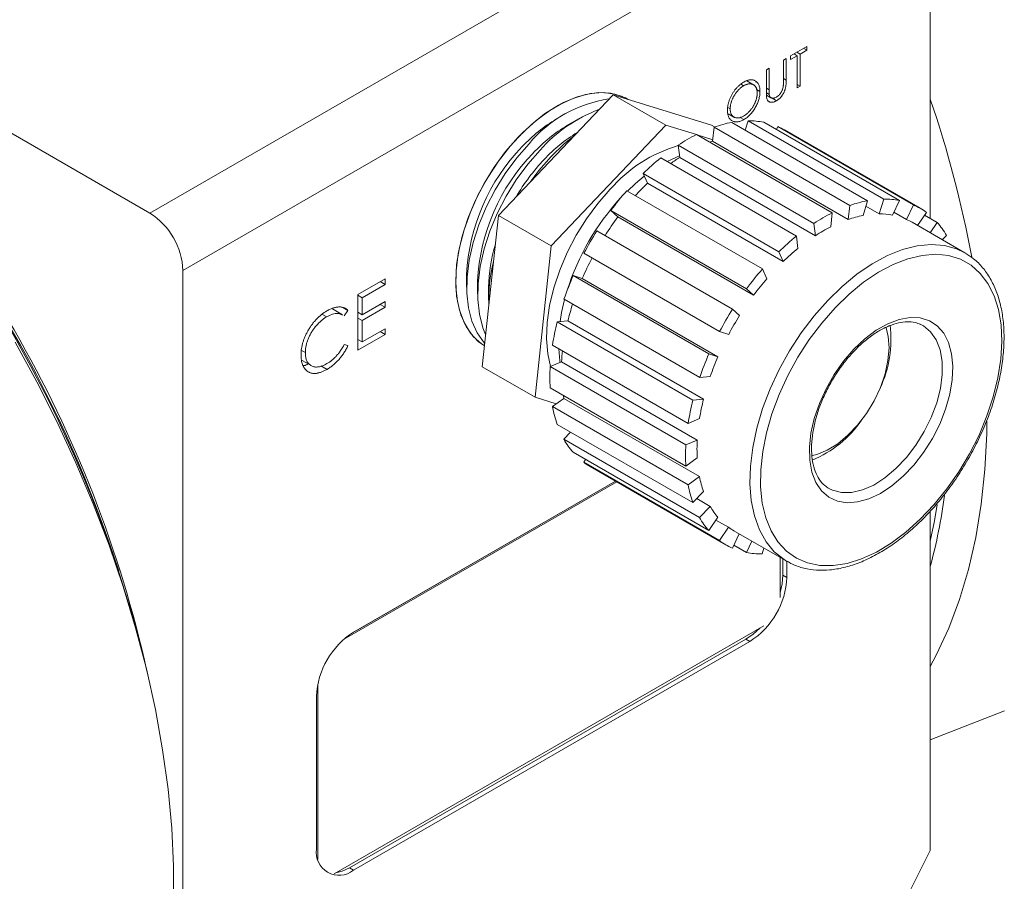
# Model space of a CAD drawing. Header units: inches. Extents: x 1.11 to 7.73, y 1.34 to 8.12.
# Tile 11 of 13: x 6.24 to 7.12, y 4.82 to 5.59. Entities that reach past the tile are written whole.
import ezdxf

# ---------------------------------------------------------------- set-up
doc = ezdxf.new("R2010")
doc.units = ezdxf.units.IN
doc.header["$MEASUREMENT"] = 0

msp = doc.modelspace()

# ---------------------------------------------------------------- linework, layer by layer
at = {"color": 7, "linetype": 'Continuous', "lineweight": 15}
for p, q in [((5.4558, 5.93354), (6.35441, 5.41478)), ((6.35441, 5.41478), (7.0208, 5.79948)), ((7.05026, 5.74845), (6.38388, 5.36375)), ((7.05026, 5.41016), (7.05026, 5.74845)), ((6.94024, 5.56341), (6.92572, 5.55503)), ((6.93139, 5.5583), (6.93422, 5.55666)), ((6.93422, 5.55666), (6.94024, 5.56014)), ((6.93741, 5.56177), (6.94024, 5.56014)), ((6.94024, 5.56014), (6.94024, 5.56341)), ((6.92183, 5.55278), (6.91935, 5.55135)), ((6.91935, 5.55135), (6.91935, 5.53224)), ((6.92183, 5.53351), (6.92183, 5.55278)), ((6.92572, 5.55175), (6.93174, 5.55523)), ((6.92572, 5.55503), (6.92572, 5.55175)), ((6.92891, 5.55687), (6.93174, 5.55523)), ((6.93174, 5.55523), (6.93174, 5.52661)), ((6.93422, 5.52804), (6.93422, 5.55666)), ((6.9066, 5.54399), (6.90412, 5.54256)), ((6.90412, 5.54256), (6.90412, 5.52329)), ((6.9066, 5.52488), (6.9066, 5.54399)), ((6.89268, 5.52935), (6.88671, 5.5328)), ((6.89481, 5.53168), (6.89481, 5.53256)), ((6.88155, 5.52977), (6.88388, 5.52842)), ((6.89526, 5.52519), (6.89845, 5.52335)), ((6.90412, 5.52631), (6.9066, 5.52488)), ((6.93174, 5.52947), (6.93422, 5.52804)), ((6.93174, 5.52661), (6.93422, 5.52804)), ((6.66524, 5.41273), (6.76743, 5.52047)), ((6.81457, 5.49326), (6.76743, 5.52047)), ((6.76743, 5.52047), (6.85509, 5.49326)), ((6.90415, 5.52217), (6.90671, 5.5207)), ((6.90421, 5.52), (6.90819, 5.51771)), ((6.90846, 5.51787), (6.91324, 5.51511)), ((6.86977, 5.5091), (6.8719, 5.50788)), ((6.72683, 5.50445), (6.71701, 5.49879)), ((6.73664, 5.49879), (6.72683, 5.49312)), ((6.87004, 5.50351), (6.87519, 5.50053)), ((6.88064, 5.50014), (6.88398, 5.49822)), ((6.8853, 5.48878), (6.88779, 5.49714)), ((6.88779, 5.49714), (7.00878, 5.42729)), ((6.71238, 5.38551), (6.81457, 5.49326)), ((6.81457, 5.49326), (6.84175, 5.48482)), ((6.85788, 5.49165), (6.85509, 5.49326)), ((6.85614, 5.47902), (6.85749, 5.49151)), ((6.85749, 5.49151), (6.97848, 5.42166)), ((6.99427, 5.42588), (6.87328, 5.49572)), ((7.02294, 5.42601), (6.90194, 5.49586)), ((6.91315, 5.48939), (6.9144, 5.49199)), ((6.9144, 5.49199), (7.03539, 5.42214)), ((7.04128, 5.41918), (6.92028, 5.48903)), ((6.9629, 5.41506), (6.84191, 5.4849)), ((6.84241, 5.48462), (6.85628, 5.48031)), ((6.85614, 5.47902), (6.97714, 5.40917)), ((6.82556, 5.47548), (6.94655, 5.40563)), ((6.82689, 5.46453), (6.82556, 5.47548)), ((6.93097, 5.39429), (6.80998, 5.46414)), ((6.82689, 5.46453), (6.94788, 5.39468)), ((6.79418, 5.45015), (6.91517, 5.3803)), ((6.79809, 5.44148), (6.79418, 5.45015)), ((6.79809, 5.44148), (6.91908, 5.37163)), ((6.90065, 5.36498), (6.77966, 5.43483)), ((7.00486, 5.41411), (7.00878, 5.42729)), ((6.97714, 5.40917), (6.97848, 5.42166)), ((6.99427, 5.42588), (6.99035, 5.41269)), ((6.99283, 5.42105), (7.00486, 5.41411)), ((7.02294, 5.42601), (7.0167, 5.41304)), ((7.02916, 5.40917), (7.03539, 5.42214)), ((6.65071, 5.27777), (6.66524, 5.41273)), ((6.71238, 5.38551), (6.66524, 5.41273)), ((6.76549, 5.41723), (6.88648, 5.34738)), ((6.77171, 5.41144), (6.76549, 5.41723)), ((6.77171, 5.41144), (6.89271, 5.34159)), ((6.9629, 5.41506), (6.96156, 5.40256)), ((7.01795, 5.41564), (7.02916, 5.40917)), ((7.04695, 5.41545), (7.03899, 5.40382)), ((7.04529, 5.41303), (7.0565, 5.40656)), ((6.94788, 5.39468), (6.94655, 5.40563)), ((7.0812, 5.37946), (7.03406, 5.40667)), ((7.0502, 5.39735), (7.0565, 5.40656)), ((6.87401, 5.32914), (6.75302, 5.39899)), ((6.93097, 5.39429), (6.9323, 5.38333)), ((7.06466, 5.39491), (7.06104, 5.39109)), ((6.69785, 5.25055), (6.71238, 5.38551)), ((6.74144, 5.37897), (6.86244, 5.30912)), ((6.91908, 5.37163), (6.91517, 5.3803)), ((7.0812, 5.37946), (7.08216, 5.37889)), ((6.90065, 5.36498), (6.90456, 5.35632)), ((6.38388, 4.29204), (6.38388, 5.36375)), ((6.5641, 5.35622), (6.53986, 5.34222)), ((6.5641, 5.35113), (6.5641, 5.35622)), ((6.63686, 5.35995), (6.63686, 5.34861)), ((6.85286, 5.28921), (6.73187, 5.35906)), ((6.73187, 5.35906), (6.73998, 5.35654)), ((6.73998, 5.35654), (6.86098, 5.28669)), ((6.54372, 5.33936), (6.5641, 5.35113)), ((6.55969, 5.35367), (6.5641, 5.35113)), ((6.64668, 5.35428), (6.64668, 5.34295)), ((6.65649, 5.34861), (6.65649, 5.33728)), ((6.89271, 5.34159), (6.88648, 5.34738)), ((6.53986, 5.34222), (6.53986, 5.29261)), ((6.53986, 5.34159), (6.54372, 5.33936)), ((6.54372, 5.32409), (6.54372, 5.33936)), ((6.52657, 5.33062), (6.53105, 5.32803)), ((6.5641, 5.33586), (6.54372, 5.32409)), ((6.54372, 5.31901), (6.5641, 5.33077)), ((6.55969, 5.33332), (6.5641, 5.33077)), ((6.5641, 5.33077), (6.5641, 5.33586)), ((6.72368, 5.33799), (6.84467, 5.26814)), ((6.50841, 5.32447), (6.51206, 5.32236)), ((6.52626, 5.3241), (6.51714, 5.32936)), ((6.52768, 5.3231), (6.53105, 5.32803)), ((6.53986, 5.32632), (6.54372, 5.32409)), ((6.53986, 5.32123), (6.54372, 5.31901)), ((6.87401, 5.32914), (6.88023, 5.32335)), ((6.54372, 5.29992), (6.54372, 5.31901)), ((6.71765, 5.31775), (6.72711, 5.31868)), ((6.83864, 5.2479), (6.71765, 5.31775)), ((6.72711, 5.31868), (6.8481, 5.24883)), ((7.0437, 5.3145), (7.04132, 5.31573)), ((6.53986, 5.29261), (6.5641, 5.3066)), ((6.5641, 5.31169), (6.54372, 5.29992)), ((6.55969, 5.30914), (6.5641, 5.3066)), ((6.5641, 5.3066), (6.5641, 5.31169)), ((6.87055, 5.30661), (6.86244, 5.30912)), ((6.53105, 5.29665), (6.52768, 5.29766)), ((6.53986, 5.30215), (6.54372, 5.29992)), ((6.7134, 5.29707), (6.8344, 5.22722)), ((6.48969, 5.29227), (6.49304, 5.29034)), ((6.85286, 5.28921), (6.86098, 5.28669)), ((6.49006, 5.28342), (6.49811, 5.27877)), ((6.50696, 5.27857), (6.51236, 5.27545)), ((6.69785, 5.25055), (6.65071, 5.27777)), ((6.71134, 5.27789), (6.72149, 5.28219)), ((6.83233, 5.20804), (6.71134, 5.27789)), ((6.72149, 5.28219), (6.84248, 5.21234)), ((6.85413, 5.26906), (6.84467, 5.26814)), ((6.69785, 5.25055), (6.71679, 5.24467)), ((6.71133, 5.259), (6.83232, 5.18915)), ((6.71336, 5.24218), (6.72351, 5.24957)), ((6.83436, 5.17233), (6.71336, 5.24218)), ((6.72351, 5.24957), (6.84451, 5.17972)), ((6.83864, 5.2479), (6.8481, 5.24883)), ((6.71758, 5.22637), (6.83857, 5.15652)), ((6.84455, 5.23152), (6.8344, 5.22722)), ((6.72358, 5.21307), (6.72961, 5.21943)), ((6.84457, 5.14322), (6.72358, 5.21307)), ((6.83233, 5.20804), (6.84248, 5.21234)), ((6.73174, 5.20142), (6.85274, 5.13157)), ((6.7413, 5.19253), (6.74295, 5.19495)), ((6.86229, 5.12268), (6.7413, 5.19253)), ((6.84247, 5.19654), (6.83232, 5.18915)), ((6.74697, 5.1888), (6.86796, 5.11895)), ((6.77068, 5.17511), (6.52718, 5.03454)), ((6.7695, 5.17579), (6.53573, 5.04083)), ((6.7695, 5.17579), (6.53593, 5.04095)), ((6.83436, 5.17233), (6.84451, 5.17972)), ((6.84803, 5.1665), (6.83857, 5.15652)), ((6.842, 5.16014), (6.85403, 5.15319)), ((6.84457, 5.14322), (6.85403, 5.15319)), ((7.05026, 4.8463), (7.05026, 5.14892)), ((6.86086, 5.14345), (6.85274, 5.13157)), ((6.85921, 5.14103), (6.87042, 5.13456)), ((6.86229, 5.12268), (6.87042, 5.13456)), ((6.87996, 5.1287), (6.87384, 5.11598)), ((6.87518, 5.13146), (6.92232, 5.10424)), ((6.8863, 5.11212), (6.89116, 5.12223)), ((6.8863, 5.11212), (6.87509, 5.11859)), ((6.90199, 5.11598), (6.90045, 5.11083)), ((6.91658, 5.07206), (6.91658, 5.10756)), ((6.91894, 5.09194), (6.91894, 5.1062)), ((6.92248, 5.0899), (6.92248, 5.10429)), ((6.92248, 5.0899), (6.91894, 5.09194)), ((6.34475, 5.0337), (6.34175, 5.04479)), ((6.51871, 4.82551), (6.90198, 5.04677)), ((6.53239, 4.83069), (6.88594, 5.03479)), ((6.53593, 4.82865), (6.88948, 5.03275)), ((6.88948, 5.03275), (6.88594, 5.03479)), ((6.50411, 4.99457), (6.50411, 4.83829)), ((6.50293, 4.98379), (6.50293, 4.8477)), ((7.05026, 4.94503), (7.11656, 4.97086)), ((7.05026, 4.8463), (6.98431, 4.71418)), ((6.53593, 4.82865), (6.53239, 4.83069))]:
    msp.add_line(p, q, dxfattribs=at)
at = {"color": 8, "linetype": 'Continuous', "lineweight": 15}
msp.add_line((6.91935, 5.53494), (6.92183, 5.53351), dxfattribs=at)
at = {"color": 7, "linetype": 'Continuous', "lineweight": 15, "flags": 128}
for points in [[(6.62709, 5.35425), (6.62793, 5.36889), (6.63043, 5.38421), (6.63454, 5.39995), (6.64019, 5.4158), (6.64727, 5.43148), (6.65565, 5.44668), (6.66518, 5.46113), (6.67567, 5.47456), (6.68694, 5.48671), (6.69876, 5.49736), (6.71093, 5.50631), (6.72321, 5.5134), (6.73538, 5.5185), (6.7472, 5.5215), (6.75847, 5.52235), (6.76896, 5.52104), (6.77849, 5.51759), (6.78085, 5.51631)], [(6.68266, 5.48242), (6.69431, 5.49365), (6.70637, 5.50325), (6.71864, 5.51105), (6.73088, 5.51689), (6.74285, 5.52067), (6.75435, 5.52232), (6.76515, 5.5218), (6.77505, 5.51913), (6.78085, 5.51631)], [(6.65272, 5.29642), (6.65017, 5.29809), (6.64259, 5.30487), (6.6364, 5.31355), (6.63171, 5.32394), (6.62861, 5.33588), (6.62716, 5.34912), (6.62738, 5.36343), (6.62927, 5.37853), (6.63279, 5.39415), (6.63789, 5.40999), (6.64446, 5.42577), (6.65238, 5.44118), (6.6615, 5.45594), (6.67166, 5.46977), (6.68266, 5.48242)], [(6.71212, 5.46542), (6.72376, 5.47665), (6.73301, 5.48418)], [(6.85364, 5.47813), (6.85421, 5.47834), (6.85614, 5.47902)], [(6.65295, 5.29861), (6.65241, 5.2992), (6.64622, 5.30788), (6.64153, 5.31828), (6.63843, 5.33021), (6.63697, 5.34345), (6.6372, 5.35776), (6.63909, 5.37286), (6.64261, 5.38848), (6.64771, 5.40433), (6.65427, 5.4201), (6.66219, 5.43551), (6.67132, 5.45027), (6.68148, 5.4641), (6.69248, 5.47675)], [(6.6538, 5.30653), (6.65134, 5.31261), (6.64824, 5.32454), (6.64679, 5.33779), (6.64701, 5.35209), (6.6489, 5.3672), (6.65243, 5.38282), (6.65752, 5.39866), (6.66409, 5.41443), (6.67201, 5.42984), (6.68114, 5.4446), (6.69129, 5.45844), (6.7023, 5.47109)], [(6.69322, 5.44223), (6.70111, 5.45277), (6.71212, 5.46542)], [(6.81561, 5.46088), (6.82389, 5.46472), (6.82673, 5.46584)], [(6.78019, 5.43452), (6.78733, 5.44118), (6.79526, 5.44775)], [(6.71168, 5.27803), (6.70926, 5.28921), (6.70814, 5.30269), (6.70866, 5.31716), (6.71082, 5.33236), (6.71457, 5.34803), (6.71984, 5.36388), (6.72654, 5.37963), (6.73455, 5.395), (6.74374, 5.40971), (6.75393, 5.42351), (6.76494, 5.43614)], [(6.96537, 5.33028), (6.95346, 5.3167), (6.94235, 5.30194), (6.93221, 5.28623), (6.9232, 5.26981), (6.91545, 5.25292), (6.90908, 5.23582), (6.90419, 5.21878), (6.90084, 5.20204), (6.8991, 5.18586), (6.89899, 5.17049), (6.9005, 5.15617), (6.90362, 5.14309), (6.9083, 5.13148), (6.91447, 5.1215), (6.92204, 5.1133), (6.93088, 5.107), (6.94087, 5.10271), (6.95185, 5.10049), (6.96367, 5.10037), (6.97613, 5.10236), (6.98905, 5.10641), (7.00223, 5.11248), (7.01548, 5.12047), (7.02859, 5.13026), (7.04137, 5.14169), (7.05362, 5.15461), (7.06515, 5.1688), (7.0758, 5.18407), (7.08539, 5.20016), (7.09379, 5.21685), (7.10086, 5.23387), (7.1065, 5.25098), (7.11063, 5.2679), (7.11318, 5.28439), (7.11411, 5.30019), (7.1134, 5.31507), (7.11108, 5.3288), (7.10717, 5.34116), (7.10174, 5.35198), (7.09486, 5.36109), (7.08664, 5.36835), (7.0772, 5.37365), (7.0667, 5.37691), (7.05528, 5.37809), (7.04312, 5.37715), (7.0304, 5.37413), (7.01733, 5.36906), (7.00408, 5.36201), (6.99088, 5.35311), (6.97791, 5.34248), (6.96537, 5.33028)], [(6.65272, 5.29643), (6.64727, 5.30033), (6.64019, 5.30783), (6.63454, 5.31716), (6.63043, 5.32815), (6.62793, 5.34059), (6.62709, 5.35425)], [(6.72023, 5.318), (6.72157, 5.32615), (6.72419, 5.33769)], [(6.98202, 5.29335), (6.99183, 5.30266), (7.00202, 5.31032), (7.01233, 5.31614), (7.02248, 5.31996), (7.03222, 5.32169), (7.04129, 5.32128), (7.04946, 5.31875), (7.05651, 5.31415), (7.06227, 5.30761), (7.06659, 5.29929), (7.06935, 5.28942), (7.07048, 5.27824), (7.06995, 5.26606), (7.06778, 5.25317), (7.06402, 5.23992), (7.05877, 5.22665), (7.05216, 5.2137), (7.04438, 5.20141), (7.03561, 5.1901), (7.02608, 5.18006), (7.01605, 5.17155), (7.00577, 5.16478), (6.99551, 5.15995), (6.98553, 5.15716), (6.9761, 5.1565), (6.96745, 5.15798), (6.95981, 5.16156), (6.95338, 5.16714), (6.94833, 5.1746), (6.94478, 5.18372), (6.94283, 5.19428), (6.94252, 5.206), (6.94388, 5.21858), (6.94685, 5.23169), (6.95137, 5.24499), (6.95732, 5.25814), (6.96454, 5.2708), (6.97285, 5.28264), (6.98202, 5.29335)], [(7.01094, 5.3125), (7.0128, 5.30488), (7.01352, 5.29454), (7.01257, 5.28325), (7.00997, 5.27138), (7.00582, 5.25931), (7.00023, 5.24742), (6.99339, 5.23611), (6.98553, 5.22573), (6.97689, 5.21662), (6.96775, 5.20907), (6.9584, 5.20333), (6.94916, 5.19957), (6.94517, 5.19857)], [(6.37553, 4.79935), (6.37553, 4.83233), (6.3739, 4.86619), (6.37064, 4.90083), (6.36577, 4.93613), (6.35931, 4.97198), (6.35126, 5.00826), (6.34167, 5.04486), (6.33055, 5.08165), (6.31795, 5.11851), (6.30391, 5.15533), (6.28847, 5.19198), (6.27169, 5.22835), (6.25361, 5.26431), (6.2343, 5.29975)], [(6.72022, 5.28165), (6.72001, 5.283), (6.71898, 5.29385)], [(6.72351, 5.24957), (6.72314, 5.25158), (6.72303, 5.25224)], [(7.1008, 5.22927), (7.10062, 5.21794), (7.09899, 5.18596), (7.09573, 5.15508), (7.09086, 5.1254), (7.0844, 5.09701), (7.07635, 5.07002), (7.06676, 5.0445), (7.05564, 5.02055), (7.05026, 5.0105)], [(6.91658, 5.07644), (6.91831, 5.08414), (6.91894, 5.09194)], [(6.88594, 5.03479), (6.89238, 5.03924), (6.89819, 5.04458)], [(6.52014, 4.82634), (6.52595, 4.8277), (6.53239, 4.83069)]]:
    msp.add_lwpolyline(points, dxfattribs=at)
at = {"color": 8, "linetype": 'Continuous', "lineweight": 15, "flags": 128}
for points in [[(6.95886, 5.33699), (6.97169, 5.34949), (6.98495, 5.36043), (6.99847, 5.36963), (7.01203, 5.37697), (7.02544, 5.38234), (7.0385, 5.38567), (7.05103, 5.38689), (7.06285, 5.386), (7.07377, 5.38301), (7.0812, 5.37946)], [(6.92248, 5.10415), (6.91988, 5.10574), (6.91121, 5.11278), (6.90385, 5.12169), (6.89792, 5.13236), (6.89351, 5.14463), (6.89067, 5.15831), (6.88946, 5.17322), (6.88988, 5.18912), (6.89193, 5.20579), (6.89559, 5.22299), (6.90079, 5.24046), (6.90747, 5.25796), (6.91552, 5.27521), (6.92482, 5.29198), (6.93525, 5.30803), (6.94665, 5.3231), (6.95886, 5.33699)], [(6.95998, 5.1691), (6.963, 5.16762), (6.97115, 5.1655), (6.98018, 5.16559), (6.98983, 5.16786), (6.99982, 5.17227), (7.00986, 5.17867), (7.01968, 5.1869), (7.02898, 5.1967), (7.03749, 5.2078), (7.04498, 5.21989), (7.05123, 5.2326), (7.05605, 5.24558), (7.05931, 5.25846), (7.06091, 5.27085), (7.06081, 5.28241), (7.05902, 5.29281), (7.05557, 5.30173), (7.05058, 5.30894), (7.04418, 5.31422), (7.0437, 5.3145)], [(7.0565, 5.155), (7.05405, 5.14042), (7.05026, 5.12204)]]:
    msp.add_lwpolyline(points, dxfattribs=at)
at = {"color": 7, "linetype": 'Continuous', "lineweight": 15}
for centre, radius, start, end in [((5.30189, 4.77307), 1.07544, 12.51188, 47.48274), ((5.24734, 4.74158), 1.13564, 15.48563, 44.50899), ((6.78052, 5.40302), 0.11483, 98.38108, 140.0516), ((6.1023, 5.19214), 1.00192, 10.54114, 18.88844), ((6.80071, 5.38402), 0.13139, 110.46643, 138.49964), ((6.78686, 5.38087), 0.13705, 120.6422, 137.13295), ((6.88859, 5.42735), 0.06979, 78.96829, 90.65491), ((6.79668, 5.37521), 0.13705, 120.6422, 137.13295), ((6.89262, 5.39152), 0.10599, 100.51452, 109.35758), ((6.89129, 5.43879), 0.05801, 60.00837, 66.51911), ((6.80708, 5.3689), 0.13791, 121.29809, 137.10356), ((6.91502, 5.33913), 0.16308, 116.63554, 123.26945), ((6.812, 5.35176), 0.17533, 135.74842, 177.32405), ((6.86088, 5.3532), 0.12682, 106.14382, 139.15662), ((6.82181, 5.34609), 0.17533, 135.74842, 177.32405), ((6.84268, 5.3342), 0.18762, 136.74079, 149.54579), ((6.95305, 5.28667), 0.22796, 128.87481, 134.18057), ((6.92044, 5.32004), 0.17213, 122.92056, 126.16246), ((6.95914, 5.27428), 0.23214, 133.92698, 137.73814), ((6.93479, 5.28051), 0.21828, 137.49131, 162.51407), ((6.99049, 5.25066), 0.27995, 138.861, 143.48728), ((7.00958, 5.35751), 0.06979, 78.96829, 90.65491), ((7.01361, 5.32167), 0.10599, 100.51452, 109.35758), ((7.01231, 5.36901), 0.05793, 53.28801, 66.52218), ((6.31991, 5.36084), 0.06403, 2.60545, 57.39455), ((6.98808, 5.25003), 0.26994, 143.27855, 147.56499), ((7.03602, 5.26928), 0.16308, 116.63554, 123.26945), ((7.00872, 5.31731), 0.09714, 100.90072, 108.97107), ((7.00502, 5.35015), 0.06396, 79.47911, 90.14411), ((7.00749, 5.36065), 0.05314, 60.00699, 65.94236), ((7.02926, 5.26926), 0.14951, 116.92592, 122.97887), ((7.00358, 5.36079), 0.06997, 29.18812, 40.85518), ((7.00672, 5.23898), 0.29995, 147.76102, 152.17919), ((7.07404, 5.21682), 0.22796, 128.87481, 134.18057), ((6.79343, 5.3471), 0.13694, 162.97097, 179.36539), ((7.06413, 5.22116), 0.209, 129.10728, 133.94832), ((6.98796, 5.24954), 0.27007, 152.36912, 156.6602), ((6.80137, 5.33663), 0.14484, 166.05359, 181.65594), ((7.11148, 5.18081), 0.27995, 138.861, 143.48728), ((6.98875, 5.2471), 0.28022, 156.45141, 161.07467), ((7.09843, 5.18816), 0.25663, 139.06337, 143.28494), ((6.95275, 5.26243), 0.23255, 162.18908, 166.00327), ((7.12772, 5.16914), 0.29995, 147.76102, 152.17919), ((7.11333, 5.17744), 0.275, 147.95447, 151.98579), ((6.93906, 5.26152), 0.22843, 165.75034, 171.04868), ((6.91345, 5.302), 0.10178, 334.8332, 7.21762), ((6.89423, 5.27311), 0.17298, 173.7478, 176.98926), ((7.10975, 5.17725), 0.28022, 156.45141, 161.07467), ((7.09685, 5.18488), 0.25691, 156.65377, 160.8723), ((6.87463, 5.26831), 0.16357, 176.64497, 183.26548), ((6.81791, 5.26161), 0.10634, 190.5273, 199.35105), ((7.06005, 5.19168), 0.22843, 165.75034, 171.04868), ((7.05129, 5.1981), 0.20943, 165.98235, 170.81673), ((6.90654, 5.28696), 0.1002, 292.5908, 325.44011), ((6.78467, 5.24719), 0.06997, 209.18842, 220.85497), ((6.99563, 5.19847), 0.16357, 176.64497, 183.26548), ((6.99222, 5.20432), 0.14995, 176.93477, 182.97574), ((6.77599, 5.23906), 0.05804, 233.29298, 239.99564), ((6.93891, 5.19176), 0.10634, 190.5273, 199.35105), ((6.94022, 5.19818), 0.09748, 190.91332, 198.96497), ((6.60716, 5.22048), 0.45931, 344.73321, 352.80223), ((6.90974, 5.18496), 0.06413, 209.69822, 220.34525), ((6.90566, 5.17734), 0.06997, 209.18842, 220.85497), ((6.90173, 5.17745), 0.05311, 233.86663, 240.0005), ((6.89692, 5.16912), 0.05794, 233.28839, 246.52166), ((6.89966, 5.18062), 0.06979, 258.96798, 270.6549), ((6.85083, 5.09316), 0.07172, 302.6055, 357.3945), ((6.57457, 4.98053), 0.07172, 122.60546, 177.39454), ((6.52304, 4.84444), 0.02038, 170.78594, 309.20331)]:
    msp.add_arc(centre, radius, start, end, dxfattribs=at)
at = {"color": 8, "linetype": 'Continuous', "lineweight": 15}
msp.add_arc((5.27869, 4.75967), 1.10042, 17.77444, 42.22018, dxfattribs=at)
at = {"color": 7, "linetype": 'Continuous', "lineweight": 15}
for points, knots in [([(6.88376, 5.53162), (6.88312, 5.53126), (6.88218, 5.53063), (6.88094, 5.52969), (6.88003, 5.52892), (6.87914, 5.52809), (6.87827, 5.52721), (6.87741, 5.52626), (6.87657, 5.52526), (6.87576, 5.52421), (6.875, 5.52313), (6.87428, 5.52202), (6.8736, 5.52089), (6.87296, 5.51973), (6.87238, 5.51853), (6.87183, 5.51732), (6.87133, 5.51607), (6.87088, 5.51482), (6.87048, 5.51358), (6.87016, 5.51236), (6.86989, 5.51114), (6.86968, 5.50994), (6.86948, 5.50835), (6.86941, 5.50718), (6.86942, 5.50643)], [0, 0, 0, 0, 0.083453, 0.124502, 0.165114, 0.205951, 0.246961, 0.288008, 0.329916, 0.371661, 0.413015, 0.454025, 0.494874, 0.535911, 0.57718, 0.618985, 0.661557, 0.703994, 0.746247, 0.788082, 0.829848, 0.87188, 0.914127, 1, 1, 1, 1]), ([(6.89845, 5.52335), (6.89846, 5.52449), (6.89833, 5.5261), (6.89789, 5.52802), (6.89742, 5.52928), (6.89682, 5.53039), (6.8961, 5.53137), (6.89523, 5.53218), (6.89425, 5.53285), (6.89317, 5.53336), (6.89202, 5.53368), (6.8908, 5.53381), (6.88951, 5.53377), (6.88816, 5.5335), (6.88625, 5.53293), (6.88476, 5.53219), (6.88376, 5.53162)], [0, 0, 0, 0, 0.12839, 0.18983, 0.250655, 0.310909, 0.371769, 0.433475, 0.497029, 0.560599, 0.622738, 0.683886, 0.745011, 0.806587, 0.869251, 1, 1, 1, 1]), ([(6.91324, 5.51511), (6.91372, 5.51539), (6.91444, 5.51585), (6.91535, 5.51659), (6.91601, 5.51718), (6.91663, 5.51781), (6.91723, 5.5185), (6.91779, 5.51922), (6.91833, 5.51999), (6.91883, 5.52077), (6.91929, 5.52156), (6.91971, 5.52234), (6.92008, 5.52312), (6.92041, 5.5239), (6.92069, 5.52467), (6.92094, 5.52544), (6.92113, 5.52621), (6.9213, 5.52699), (6.92144, 5.52781), (6.92155, 5.52867), (6.92166, 5.52956), (6.92173, 5.5305), (6.92181, 5.53183), (6.92183, 5.53284), (6.92183, 5.53351)], [0, 0, 0, 0, 0.087786, 0.129629, 0.170539, 0.210912, 0.251398, 0.291567, 0.332021, 0.372355, 0.411619, 0.449515, 0.487208, 0.523705, 0.559991, 0.596142, 0.632114, 0.669511, 0.709517, 0.751508, 0.796008, 0.843022, 0.892941, 1, 1, 1, 1]), ([(6.91935, 5.53224), (6.91934, 5.53166), (6.91934, 5.53084), (6.91931, 5.52979), (6.91928, 5.52911), (6.91924, 5.52851), (6.91918, 5.52786), (6.91912, 5.5274), (6.91906, 5.52712)], [0, 0, 0, 0, 0.344436, 0.493598, 0.626189, 0.742198, 0.844379, 1, 1, 1, 1]), ([(6.88388, 5.52842), (6.88336, 5.52812), (6.88258, 5.52761), (6.88155, 5.52683), (6.8808, 5.5262), (6.88006, 5.5255), (6.87932, 5.52477), (6.8786, 5.52397), (6.87789, 5.52314), (6.8772, 5.52228), (6.87656, 5.52138), (6.87595, 5.52047), (6.87538, 5.51955), (6.87484, 5.51861), (6.87434, 5.51765), (6.87389, 5.51667), (6.87348, 5.51568), (6.87311, 5.51468), (6.87278, 5.51369), (6.87251, 5.5127), (6.87229, 5.51172), (6.8721, 5.51074), (6.87195, 5.50945), (6.87189, 5.50849), (6.8719, 5.50788)], [0, 0, 0, 0, 0.083645, 0.124984, 0.166247, 0.207702, 0.249631, 0.291742, 0.334743, 0.37746, 0.419556, 0.461044, 0.502096, 0.542891, 0.583801, 0.624864, 0.666225, 0.707399, 0.748557, 0.789655, 0.83074, 0.87207, 0.913993, 1, 1, 1, 1]), ([(6.89598, 5.52193), (6.89598, 5.52254), (6.89592, 5.52342), (6.89576, 5.52452), (6.89559, 5.52528), (6.89537, 5.52599), (6.8951, 5.52665), (6.89478, 5.52726), (6.89441, 5.52782), (6.89399, 5.52832), (6.89354, 5.52876), (6.89304, 5.52913), (6.8925, 5.52946), (6.89193, 5.52971), (6.89131, 5.5299), (6.89065, 5.53004), (6.88996, 5.53011), (6.88924, 5.53012), (6.88851, 5.53007), (6.88776, 5.52995), (6.88701, 5.52978), (6.88624, 5.52953), (6.8852, 5.52912), (6.88441, 5.52873), (6.88388, 5.52842)], [0, 0, 0, 0, 0.08513, 0.126473, 0.167453, 0.207976, 0.248249, 0.28875, 0.32967, 0.370537, 0.411129, 0.451819, 0.492406, 0.533486, 0.575263, 0.617441, 0.660672, 0.70394, 0.746868, 0.789079, 0.831104, 0.873238, 0.915166, 1, 1, 1, 1]), ([(6.88398, 5.49822), (6.88496, 5.49878), (6.8864, 5.49976), (6.88827, 5.50134), (6.88958, 5.50265), (6.89085, 5.50406), (6.89204, 5.5056), (6.89319, 5.50726), (6.89426, 5.50901), (6.89524, 5.51082), (6.8961, 5.51264), (6.89683, 5.51446), (6.89742, 5.51627), (6.89789, 5.51806), (6.89833, 5.52047), (6.89846, 5.52222), (6.89845, 5.52335)], [0, 0, 0, 0, 0.128329, 0.189845, 0.250754, 0.311545, 0.372864, 0.435313, 0.499433, 0.563569, 0.626211, 0.687612, 0.748622, 0.80968, 0.871431, 1, 1, 1, 1]), ([(6.90412, 5.52329), (6.90411, 5.52254), (6.90413, 5.52148), (6.90419, 5.52014), (6.90423, 5.51928), (6.90431, 5.51853), (6.90441, 5.51771), (6.90452, 5.51716), (6.90461, 5.51685)], [0, 0, 0, 0, 0.331635, 0.476313, 0.60789, 0.725665, 0.830535, 1, 1, 1, 1]), ([(6.90671, 5.5207), (6.90668, 5.52087), (6.90666, 5.52119), (6.90664, 5.52168), (6.90662, 5.52216), (6.90662, 5.52272), (6.9066, 5.52363), (6.9066, 5.52436), (6.9066, 5.52488)], [0, 0, 0, 0, 0.137626, 0.234023, 0.349962, 0.483901, 0.637395, 1, 1, 1, 1]), ([(6.91906, 5.52712), (6.91894, 5.52651), (6.9187, 5.5256), (6.91823, 5.5244), (6.91784, 5.52354), (6.91738, 5.52272), (6.91689, 5.52193), (6.91633, 5.52118), (6.91573, 5.52047), (6.9151, 5.51982), (6.91423, 5.51903), (6.91355, 5.51857), (6.91311, 5.5183)], [0, 0, 0, 0, 0.176207, 0.260678, 0.342217, 0.422849, 0.503634, 0.58472, 0.668472, 0.752238, 0.834697, 1, 1, 1, 1]), ([(6.88388, 5.50143), (6.88442, 5.50174), (6.88523, 5.50226), (6.88629, 5.50306), (6.88707, 5.50371), (6.88783, 5.5044), (6.88857, 5.50512), (6.8893, 5.50591), (6.89001, 5.50673), (6.89069, 5.50759), (6.89134, 5.50847), (6.89194, 5.50937), (6.89252, 5.51029), (6.89305, 5.51123), (6.89354, 5.51218), (6.89399, 5.51316), (6.89441, 5.51415), (6.89478, 5.51514), (6.8951, 5.51614), (6.89537, 5.51712), (6.89559, 5.5181), (6.89576, 5.51907), (6.89592, 5.52036), (6.89598, 5.52131), (6.89598, 5.52193)], [0, 0, 0, 0, 0.086538, 0.129177, 0.171436, 0.213416, 0.255266, 0.297369, 0.339941, 0.382347, 0.423953, 0.464871, 0.505572, 0.546003, 0.586568, 0.627065, 0.668271, 0.709549, 0.750428, 0.791096, 0.832027, 0.873136, 0.914611, 1, 1, 1, 1]), ([(6.90461, 5.51685), (6.90474, 5.51643), (6.90498, 5.51585), (6.9054, 5.51519), (6.90577, 5.51477), (6.90618, 5.51441), (6.90664, 5.51412), (6.90714, 5.51389), (6.9077, 5.51374), (6.90829, 5.51365), (6.90891, 5.51363), (6.90956, 5.5137), (6.91024, 5.51382), (6.91095, 5.51404), (6.91195, 5.51441), (6.91272, 5.51482), (6.91324, 5.51511)], [0, 0, 0, 0, 0.119896, 0.178913, 0.237002, 0.295709, 0.355105, 0.415284, 0.47703, 0.539392, 0.601924, 0.664582, 0.728627, 0.793683, 0.860356, 1, 1, 1, 1]), ([(6.91311, 5.5183), (6.91258, 5.51799), (6.91178, 5.51764), (6.91074, 5.5174), (6.90997, 5.51732), (6.90926, 5.51736), (6.90862, 5.51748), (6.90809, 5.51774), (6.90765, 5.5181), (6.90731, 5.51859), (6.90693, 5.51939), (6.90678, 5.52016), (6.90671, 5.5207)], [0, 0, 0, 0, 0.173832, 0.263125, 0.355661, 0.446096, 0.529932, 0.608116, 0.681865, 0.755567, 0.832234, 1, 1, 1, 1]), ([(6.86942, 5.50643), (6.86941, 5.50532), (6.86955, 5.50374), (6.86998, 5.50187), (6.87045, 5.50063), (6.87105, 5.49953), (6.87177, 5.49857), (6.87263, 5.49774), (6.87362, 5.49708), (6.87469, 5.49657), (6.87584, 5.49623), (6.87705, 5.49609), (6.87832, 5.49614), (6.87965, 5.49637), (6.88153, 5.49695), (6.88299, 5.49764), (6.88398, 5.49822)], [0, 0, 0, 0, 0.12685, 0.187996, 0.248548, 0.309, 0.370295, 0.432507, 0.496733, 0.560974, 0.62372, 0.68543, 0.746541, 0.807928, 0.870253, 1, 1, 1, 1]), ([(6.8719, 5.50788), (6.87189, 5.50697), (6.872, 5.50569), (6.87237, 5.50418), (6.87276, 5.50319), (6.87325, 5.5023), (6.87386, 5.50154), (6.87458, 5.5009), (6.8754, 5.50039), (6.87629, 5.5), (6.87724, 5.49976), (6.87824, 5.49967), (6.87928, 5.49972), (6.88036, 5.49992), (6.88189, 5.5004), (6.88308, 5.50096), (6.88388, 5.50143)], [0, 0, 0, 0, 0.126899, 0.187747, 0.24815, 0.308586, 0.369583, 0.431827, 0.49618, 0.560668, 0.623504, 0.68526, 0.746537, 0.808327, 0.870486, 1, 1, 1, 1]), ([(6.92261, 5.10438), (6.92415, 5.10344), (6.92879, 5.1006), (6.93761, 5.09784), (6.94878, 5.09604), (6.96067, 5.09624), (6.97307, 5.09832), (6.98588, 5.10229), (6.9989, 5.10811), (7.01197, 5.1157), (7.0249, 5.12495), (7.0375, 5.13572), (7.04964, 5.14787), (7.06114, 5.16122), (7.07187, 5.17562), (7.0817, 5.19086), (7.0905, 5.20676), (7.09816, 5.22311), (7.10457, 5.2397), (7.10966, 5.25633), (7.11335, 5.27279), (7.11558, 5.28887), (7.11632, 5.30437), (7.11553, 5.3191), (7.1132, 5.33285), (7.10935, 5.34544), (7.10401, 5.35668), (7.09723, 5.36631), (7.08995, 5.37379), (7.08447, 5.37721), (7.08214, 5.37867)], [0, 0, 0, 0, 0.017593, 0.053106, 0.088683, 0.124568, 0.160863, 0.197519, 0.234412, 0.271419, 0.30845, 0.345457, 0.382429, 0.419367, 0.456279, 0.493175, 0.530067, 0.566965, 0.603879, 0.640821, 0.677805, 0.714839, 0.751932, 0.789079, 0.826258, 0.863388, 0.900349, 0.936987, 0.973184, 1, 1, 1, 1]), ([(6.53105, 5.32803), (6.53053, 5.32854), (6.52972, 5.32925), (6.52849, 5.32994), (6.52753, 5.33039), (6.52651, 5.33071), (6.52543, 5.33095), (6.5243, 5.33108), (6.52313, 5.33112), (6.5219, 5.33105), (6.52064, 5.33087), (6.51934, 5.3306), (6.518, 5.3302), (6.51663, 5.32971), (6.51473, 5.32891), (6.51328, 5.32815), (6.5123, 5.32759)], [0, 0, 0, 0, 0.120645, 0.180372, 0.240194, 0.299808, 0.36026, 0.42121, 0.482873, 0.54493, 0.607605, 0.670733, 0.734318, 0.798785, 0.864317, 1, 1, 1, 1]), ([(6.5123, 5.32759), (6.51071, 5.32666), (6.50836, 5.32509), (6.50533, 5.32256), (6.5032, 5.32052), (6.50118, 5.31829), (6.49925, 5.3159), (6.49745, 5.31333), (6.49576, 5.31062), (6.49422, 5.30783), (6.49287, 5.30502), (6.49173, 5.30222), (6.4908, 5.29943), (6.49008, 5.29666), (6.48938, 5.29291), (6.48919, 5.2902), (6.48919, 5.28845)], [0, 0, 0, 0, 0.133185, 0.196585, 0.258754, 0.320345, 0.381783, 0.443742, 0.507257, 0.57053, 0.631765, 0.692252, 0.751986, 0.812045, 0.872986, 1, 1, 1, 1]), ([(6.49304, 5.29034), (6.49303, 5.2913), (6.49312, 5.29278), (6.49337, 5.2948), (6.49364, 5.29631), (6.49398, 5.29783), (6.49441, 5.29935), (6.4949, 5.30088), (6.49547, 5.30241), (6.49612, 5.30394), (6.49682, 5.30545), (6.49759, 5.30693), (6.49843, 5.30839), (6.49933, 5.30982), (6.50029, 5.31123), (6.50131, 5.31262), (6.50238, 5.31397), (6.50351, 5.31527), (6.50465, 5.31652), (6.50583, 5.31767), (6.50703, 5.31876), (6.50825, 5.31978), (6.50993, 5.32103), (6.51121, 5.32188), (6.51206, 5.32236)], [0, 0, 0, 0, 0.085457, 0.126681, 0.167541, 0.208224, 0.248373, 0.288616, 0.329131, 0.369595, 0.41002, 0.450117, 0.490508, 0.531182, 0.572314, 0.614075, 0.656879, 0.699847, 0.74235, 0.784597, 0.827248, 0.869537, 0.912498, 1, 1, 1, 1]), ([(6.51206, 5.32236), (6.51548, 5.32396), (6.52085, 5.32649), (6.52467, 5.32445), (6.52606, 5.3237)], [0, 0, 0, 0, 0.634775, 1, 1, 1, 1]), ([(6.98215, 5.29149), (6.98365, 5.29302), (6.98802, 5.29749), (6.99556, 5.30388), (7.00462, 5.31001), (7.01353, 5.31444), (7.02203, 5.31716), (7.02988, 5.31809), (7.0365, 5.31758), (7.04004, 5.31607), (7.04161, 5.3154)], [0, 0, 0, 0, 0.071613, 0.208542, 0.345046, 0.481006, 0.616658, 0.7525, 0.889936, 1, 1, 1, 1]), ([(6.52768, 5.29766), (6.52669, 5.29577), (6.52508, 5.29302), (6.52266, 5.28969), (6.52078, 5.28743), (6.51879, 5.28538), (6.516, 5.28289), (6.51381, 5.28138), (6.51233, 5.28053)], [0, 0, 0, 0, 0.259091, 0.382819, 0.50406, 0.625245, 0.747051, 1, 1, 1, 1]), ([(6.51236, 5.27545), (6.51332, 5.276), (6.51475, 5.27692), (6.51663, 5.27828), (6.51799, 5.27936), (6.51931, 5.28051), (6.52059, 5.28173), (6.52185, 5.28299), (6.52306, 5.28433), (6.52423, 5.28572), (6.52536, 5.28716), (6.52644, 5.28864), (6.52746, 5.29017), (6.52844, 5.29172), (6.52967, 5.29387), (6.53052, 5.29553), (6.53105, 5.29665)], [0, 0, 0, 0, 0.133987, 0.199215, 0.263039, 0.326471, 0.388856, 0.45078, 0.512609, 0.574054, 0.635137, 0.695721, 0.756273, 0.816525, 0.876947, 1, 1, 1, 1]), ([(6.48919, 5.28845), (6.48918, 5.28677), (6.48935, 5.2844), (6.48992, 5.28153), (6.49051, 5.27961), (6.49128, 5.27788), (6.49255, 5.27582), (6.49374, 5.27459), (6.49463, 5.2739)], [0, 0, 0, 0, 0.261042, 0.386386, 0.509266, 0.63122, 0.752844, 1, 1, 1, 1]), ([(6.51233, 5.28053), (6.51099, 5.27974), (6.50902, 5.27879), (6.50648, 5.27796), (6.5047, 5.27759), (6.50302, 5.27747), (6.50141, 5.27757), (6.4999, 5.27793), (6.4985, 5.27851), (6.49722, 5.2793), (6.49611, 5.28031), (6.49515, 5.28149), (6.49439, 5.28289), (6.49377, 5.28445), (6.49321, 5.28687), (6.49304, 5.28889), (6.49304, 5.29034)], [0, 0, 0, 0, 0.135498, 0.199771, 0.262666, 0.324516, 0.386081, 0.448275, 0.51116, 0.573674, 0.634571, 0.694424, 0.753854, 0.813274, 0.87371, 1, 1, 1, 1]), ([(6.96007, 5.1693), (6.95874, 5.17006), (6.95539, 5.17197), (6.9512, 5.17701), (6.94751, 5.18417), (6.94518, 5.19279), (6.94419, 5.20256), (6.9446, 5.21329), (6.94639, 5.22474), (6.94956, 5.23663), (6.95404, 5.24866), (6.95973, 5.26053), (6.9665, 5.27191), (6.974, 5.28243), (6.97948, 5.28852), (6.98215, 5.29149)], [0, 0, 0, 0, 0.056365, 0.141693, 0.223827, 0.302985, 0.38085, 0.458408, 0.535982, 0.613734, 0.69168, 0.769771, 0.847933, 0.926082, 1, 1, 1, 1]), ([(6.4909, 5.27882), (6.49125, 5.2788), (6.49266, 5.27873), (6.4943, 5.2796), (6.49554, 5.28025)], [0, 0, 0, 0, 0.246581, 1, 1, 1, 1]), ([(6.49463, 5.2739), (6.49516, 5.27349), (6.49601, 5.27296), (6.49722, 5.27244), (6.49816, 5.27213), (6.49915, 5.27193), (6.50016, 5.27179), (6.50122, 5.27175), (6.50231, 5.27181), (6.50344, 5.27195), (6.5046, 5.27219), (6.5058, 5.2725), (6.50704, 5.27292), (6.50832, 5.27342), (6.51009, 5.27422), (6.51144, 5.27491), (6.51236, 5.27545)], [0, 0, 0, 0, 0.123052, 0.183446, 0.243244, 0.303001, 0.362802, 0.422604, 0.483004, 0.54382, 0.605246, 0.667586, 0.73122, 0.796083, 0.86225, 1, 1, 1, 1])]:
    msp.add_open_spline(points, degree=3, knots=knots, dxfattribs=at)

doc.saveas('drawing.dxf')
